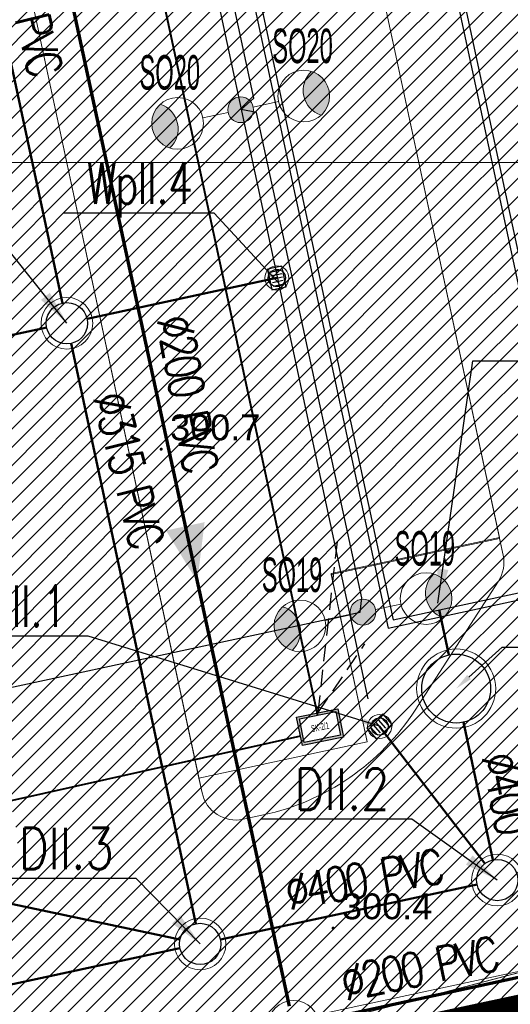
# Model space of a CAD drawing. Header units: metres. Extents: x 6567444 to 13135881, y 5574237 to 11149086.
# Tile 146 of 212: x 6567915 to 6567930, y 5574476 to 5574504. Entities that reach past the tile are written whole.
import ezdxf
from ezdxf import colors
from ezdxf.entities.mleader import LeaderData, LeaderLine
from ezdxf.enums import TextEntityAlignment as Align
from ezdxf.math import Vec2, Vec3

# ---------------------------------------------------------------- set-up
doc = ezdxf.new("R2010")
doc.units = ezdxf.units.M
doc.linetypes.add('_PZT$0$Kropki przerywana 1', pattern=[250, 150, -100])
doc.linetypes.add('PT-IE-001 PZT - instal. elektr XREFF$0$SEL_r', pattern=[1.5, 1, -0.5])
for name, color, linetype, lineweight in [('_MDCP$0$OTRN', 7, 'Continuous', 13), ('_MDCP$0$PARRA', 7, 'Continuous', 13), ('_MDCP$1$GES_PrzewodKanalizacyjny', 36, 'Continuous', 18), ('_Tt_DO_LIKWIDACJI', 7, 'Continuous', 20), ('_TT_KAN_D', 96, 'Continuous', 50), ('_TT_KAN_D_II etap', 116, 'Continuous', 50), ('_TT_KAN_D_OPIS_DN', 7, 'Continuous', 30), ('_TT_KAN_D_Opis_PKT_II', 7, 'Continuous', 30), ('_TT_KAN_D_Opis_PKT_wpust', 7, 'Continuous', 30), ('_TT_KAN_D_WPUST', 7, 'Continuous', 25), ('_TT_KAN_S_Opis_DN', 7, 'Continuous', 30), ('_TT_KAN_S_ZEWN_II etap', 30, 'Continuous', 70), ('GE.I.6640.1.468.2024_MDCP_dodatkowe pomiary_12.03.2026$0$GES_PrzewodKanalizacyjny', 36, 'Continuous', 18), ('GE.I.6640.1.468.2024_MDCP_dodatkowe pomiary_12.03.2026$0$OTRN', 7, 'Continuous', 13), ('GE.I.6640.1.468.2024_MDCP_dodatkowe pomiary_12.03.2026$0$PARRA', 7, 'Continuous', 13), ('PT-IE-001 PZT - instal. elektr XREFF$0$SEL_kanalizacja_kablowa_nN', 1, 'PT-IE-001 PZT - instal. elektr XREFF$0$SEL_knN', 40), ('PT-IE-001 PZT - instal. elektr XREFF$0$SEL_sieci_kable_nN', 1, 'PT-IE-001 PZT - instal. elektr XREFF$0$SEL_eN', 30), ('PT-IE-001 PZT - instal. elektr XREFF$0$SEL_sieci_oswietlenie_oprawy', 152, 'Continuous', 20), ('PT-IE-001 PZT - instal. elektr XREFF$0$SEL_sieci_pomocnicza_przerywana', 140, 'PT-IE-001 PZT - instal. elektr XREFF$0$SEL_r', 25), ('PT-IE-001 PZT - instal. elektr XREFF$0$SEN_studnia_kablowa_typ', 30, 'Continuous', 20)]:
    doc.layers.add(name, color=color, linetype=linetype, lineweight=lineweight)
for name, color, linetype in [('_MDCP$0$OTRN_O', 7, 'Continuous'), ('FORMA - Arch 01 - PZT 1 Strefy', 7, 'Continuous'), ('GE.I.6640.1.468.2024_MDCP_dodatkowe pomiary_12.03.2026$0$OTRN_O', 7, 'Continuous'), ('PT-IE-001 PZT - instal. elektr XREFF$0$SEL_atrybut_bloku1', 7, 'Continuous'), ('PT-IE-001 PZT - instal. elektr XREFF$0$SEL_atrybut_bloku2', 9, 'Continuous'), ('PT-IE-001 PZT - instal. elektr XREFF$0$SEN_atrybut_bloku1', 7, 'Continuous'), ('PT-IE-001 PZT - instal. elektr XREFF$0$SEN_atrybut_bloku2', 9, 'Continuous')]:
    doc.layers.add(name, color=color, linetype=linetype)
doc.layers.add('PT-IE-001 PZT - instal. elektr XREFF$0$SEL_sieci_kable_nN_oswietlenie', color=7, linetype='PT-IE-001 PZT - instal. elektr XREFF$0$SEL_eNN', lineweight=30, true_color=0xff7a7a)
doc.styles.add('_MDCP$0$BDOT', font='arial.ttf', dxfattribs={"width": 0.9})
doc.styles.add('GE.I.6640.1.468.2024_MDCP_dodatkowe pomiary_12.03.2026$0$BDOT', font='arial.ttf', dxfattribs={"width": 0.9})
doc.styles.add('PT-IE-001 PZT - instal. elektr XREFF$0$ARIAL', font='ARIALN.TTF', dxfattribs={"width": 0.8})
doc.styles.add('PT-IE-001 PZT - instal. elektr XREFF$0$ROMANS', font='ARIALN.TTF', dxfattribs={"width": 0.8})
doc.styles.add('pzt_11-06-2015 (2)$0$RomanS', font='romans.shx')
doc.styles.add('ROMANS', font='romans.shx', dxfattribs={"width": 0.9})
doc.styles.get("Standard").update_dxf_attribs({"font": 'arial.ttf'})
doc.linetypes.add('likwidacja1', pattern='A,0,-1,["X",ROMANS,S=0.6,R=0,X=-0.1,Y=-0.3],-1', length=2)
doc.linetypes.add('PT-IE-001 PZT - instal. elektr XREFF$0$SEL_eN', pattern='A,5,["eN",PT-IE-001 PZT - instal. elektr XREFF$0$ARIAL,S=1,R=0,X=1.8,Y=0.25],5', length=10)
doc.linetypes.add('PT-IE-001 PZT - instal. elektr XREFF$0$SEL_eNN', pattern='A,5,["eNN",PT-IE-001 PZT - instal. elektr XREFF$0$ARIAL,S=1,R=0,X=1.45,Y=0.25],5', length=10)
doc.linetypes.add('PT-IE-001 PZT - instal. elektr XREFF$0$SEL_knN', pattern='A,5,["knN",PT-IE-001 PZT - instal. elektr XREFF$0$ARIAL,S=1,R=0,X=1.8,Y=0.25],5', length=10)
doc.dimstyles.new('ISO-25', dxfattribs={"dimtxt": 2.5, "dimasz": 2.5, "dimexe": 1.25, "dimexo": 0.625, "dimtad": 1, "dimtxsty": 'Standard', "dimcen": 2.5, "dimadec": 0, "dimazin": 0, "dimtfac": 1, "dimtmove": 0, "dimatfit": 3, "dimfxl": 1, "dimarcsym": 0})
pattern_1 = [(45, (0, 0), (-0.265165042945, 0.265165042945), [])]

# ---------------------------------------------------------------- blocks, each defined once
blk = doc.blocks.new('_MDCP$0$OTRN')
at = {"layer": '_MDCP$0$OTRN', "color": 0, "const_width": 0.09}
blk.add_lwpolyline([(-0.045, 0, 1), (0.045, 0, 1)], format="xyb", close=True, dxfattribs=at)
at = {"layer": '_MDCP$0$OTRN_O', "color": 0, "style": '_MDCP$0$BDOT'}
blk.add_attdef('RZEDNA', (0.514, 0.515), '', height=1.5, dxfattribs=at)
blk = doc.blocks.new('_MDCP')
at = {"layer": '_MDCP$0$PARRA'}
for points in [[(6567600, 5574500), (6567600, 5574750), (6568000, 5574750), (6568000, 5574500)], [(6567600, 5574250), (6567600, 5574500), (6568000, 5574500), (6568000, 5574250)]]:
    blk.add_lwpolyline(points, close=True, dxfattribs=at)
at = {"layer": '_MDCP$1$GES_PrzewodKanalizacyjny', "color": 36, "linetype": 'Continuous', "lineweight": 18}
blk.add_lwpolyline([(6567905.614, 5574471.424), (6567906.868, 5574471.745), (6567908.127, 5574472.016), (6567908.166, 5574472.009), (6567917.636, 5574473.284), (6567943.225, 5574480.006), (6567953.238, 5574483.096), (6567960.926, 5574484.615)], dxfattribs=at)
at = {"layer": '_MDCP$0$OTRN', "color": 14, "xscale": 0.5, "yscale": 0.5, "zscale": 0.5}
for p, values in [((6567919.408, 5574491.675, 300.689), {'RZEDNA': '300.7'}), ((6567924.403, 5574477.768, 300.439), {'RZEDNA': '300.4'})]:
    blk.add_blockref('_MDCP$0$OTRN', p, dxfattribs=at).add_auto_attribs(values)
blk = doc.blocks.new('tb wpust')
at = {"layer": '_TT_KAN_D_WPUST', "lineweight": 30}
for p, q in [((-0.21, 0.154), (-0.21, -0.166)), ((-0.105, 0.154), (-0.105, -0.166)), ((-0.004, 0.154), (-0.004, -0.166)), ((0.1, 0.154), (0.1, -0.166)), ((0.205, 0.154), (0.205, -0.166))]:
    blk.add_line(p, q, dxfattribs=at)
blk.add_lwpolyline([(-0.31, -0.21), (0.31, -0.21), (0.31, 0.21), (-0.31, 0.21)], close=True, dxfattribs=at)
at = {"layer": '_TT_KAN_D_WPUST', "lineweight": 18}
blk.add_circle((0, 0), 0.35, dxfattribs=at)
at = {"layer": '_TT_KAN_D_WPUST', "color": 96, "lineweight": 30}
blk.add_circle((0, 0), 0.25, dxfattribs=at)
blk = doc.blocks.new('GE.I.6640.1.468.2024_MDCP_dodatkowe pomiary_12.03.2026$0$OTRN')
at = {"layer": 'GE.I.6640.1.468.2024_MDCP_dodatkowe pomiary_12.03.2026$0$OTRN', "color": 0, "const_width": 0.09}
blk.add_lwpolyline([(-0.045, 0, 1), (0.045, 0, 1)], format="xyb", close=True, dxfattribs=at)
at = {"layer": 'GE.I.6640.1.468.2024_MDCP_dodatkowe pomiary_12.03.2026$0$OTRN_O', "color": 0, "style": 'GE.I.6640.1.468.2024_MDCP_dodatkowe pomiary_12.03.2026$0$BDOT'}
blk.add_attdef('RZEDNA', (0.514, 0.515), '', height=1.5, dxfattribs=at)
blk = doc.blocks.new('GE.I.6640.1.468.2024_MDCP_dodatkowe pomiary_12.03.2026')
at = {"layer": 'GE.I.6640.1.468.2024_MDCP_dodatkowe pomiary_12.03.2026$0$GES_PrzewodKanalizacyjny', "color": 36, "linetype": 'Continuous', "lineweight": 18}
blk.add_lwpolyline([(6567905.614, 5574471.424), (6567906.868, 5574471.745), (6567908.127, 5574472.016), (6567908.166, 5574472.009), (6567917.636, 5574473.284), (6567943.225, 5574480.006), (6567953.238, 5574483.096), (6567960.926, 5574484.615)], dxfattribs=at)
at = {"layer": 'GE.I.6640.1.468.2024_MDCP_dodatkowe pomiary_12.03.2026$0$PARRA'}
for points in [[(6567600, 5574500), (6567600, 5574750), (6568000, 5574750), (6568000, 5574500)], [(6567600, 5574250), (6567600, 5574500), (6568000, 5574500), (6568000, 5574250)]]:
    blk.add_lwpolyline(points, close=True, dxfattribs=at)
at = {"layer": 'GE.I.6640.1.468.2024_MDCP_dodatkowe pomiary_12.03.2026$0$OTRN', "color": 14, "xscale": 0.5, "yscale": 0.5, "zscale": 0.5}
for p, values in [((6567919.408, 5574491.675, 300.689), {'RZEDNA': '300.7'}), ((6567924.403, 5574477.768, 300.439), {'RZEDNA': '300.4'})]:
    blk.add_blockref('GE.I.6640.1.468.2024_MDCP_dodatkowe pomiary_12.03.2026$0$OTRN', p, dxfattribs=at).add_auto_attribs(values)
blk = doc.blocks.new('PT-IE-001 PZT - instal. elektr XREFF$0$oprawa zewnetrzna stojaca')
for points in [[(2.625, 0, 0.267949), (2.25, 0.65, 0.57735), (2.25, -0.65, 0.267949)], [(0.375, 0, 1), (-0.375, 0, 1)]]:
    blk.add_hatch(color=256).paths.add_polyline_path(points)
blk.add_line((1.125, 0), (0.375, 0))
for centre, radius in [((1.875, 0), 0.75), ((0, 0), 0.375)]:
    blk.add_circle(centre, radius)
blk.add_arc((2.625, 0), 0.75, 120, 240)
at = {"layer": 'PT-IE-001 PZT - instal. elektr XREFF$0$SEL_atrybut_bloku1', "style": 'PT-IE-001 PZT - instal. elektr XREFF$0$ROMANS', "width": 0.6, "flags": 8}
blk.add_attdef('TYP', text='', height=1, dxfattribs=at).set_placement((1.873, 0.9), align=Align.CENTER)
at = {"layer": 'PT-IE-001 PZT - instal. elektr XREFF$0$SEL_atrybut_bloku2', "style": 'PT-IE-001 PZT - instal. elektr XREFF$0$ROMANS', "width": 0.6, "flags": 8}
for tag, p in [('OPIS1', (1.873, -1.638)), ('OPIS2', (1.873, -2.499))]:
    blk.add_attdef(tag, text='', height=0.75, dxfattribs=at).set_placement(p, align=Align.CENTER)
blk = doc.blocks.new('PT-IE-001 PZT - instal. elektr XREFF$0$studnia_SK2_1')
at = {"linetype": 'Continuous'}
h = blk.add_hatch(color=256, dxfattribs=at)
h.paths.add_polyline_path([(-0.61, 0.84), (-0.61, 0), (0.61, 0), (0.61, 0.84)])
h.paths.add_polyline_path([(0.54, 0.77), (0.54, 0.07), (-0.54, 0.07), (-0.54, 0.77)], flags=16)
for points in [[(-0.61, 0.84), (0.61, 0.84), (0.61, 0), (-0.61, 0)], [(-0.54, 0.77), (0.54, 0.77), (0.54, 0.07), (-0.54, 0.07)]]:
    blk.add_lwpolyline(points, close=True, dxfattribs=at)
at = {"linetype": 'Continuous', "flags": 128}
for points in [[(-0.61, 0.84), (0.61, 0.84), (0.61, 0), (-0.61, 0), (-0.61, 0.84)], [(-0.54, 0.77), (0.54, 0.77), (0.54, 0.07), (-0.54, 0.07), (-0.54, 0.77)]]:
    blk.add_lwpolyline(points, dxfattribs=at)
at = {"layer": 'PT-IE-001 PZT - instal. elektr XREFF$0$SEN_atrybut_bloku1', "style": 'PT-IE-001 PZT - instal. elektr XREFF$0$ROMANS', "width": 0.6, "flags": 8}
blk.add_attdef('TYP', text='', height=1, dxfattribs=at).set_placement((0, 0.94), align=Align.CENTER)
at = {"layer": 'PT-IE-001 PZT - instal. elektr XREFF$0$SEN_atrybut_bloku2', "style": 'PT-IE-001 PZT - instal. elektr XREFF$0$ROMANS', "width": 0.6, "flags": 8}
for tag, p in [('OPIS1', (0, -0.85)), ('OPIS2', (0, -1.7))]:
    blk.add_attdef(tag, text='', height=0.75, dxfattribs=at).set_placement(p, align=Align.CENTER)
at = {"layer": 'PT-IE-001 PZT - instal. elektr XREFF$0$SEN_studnia_kablowa_typ', "color": 0, "style": 'PT-IE-001 PZT - instal. elektr XREFF$0$ROMANS', "width": 0.6}
blk.add_text('SK-2/1', height=0.2, dxfattribs=at).set_placement((0, 0.42), align=Align.MIDDLE_CENTER)
blk = doc.blocks.new('PT-IE-001 PZT - instal. elektr XREFF')
at = {"layer": 'PT-IE-001 PZT - instal. elektr XREFF$0$SEL_kanalizacja_kablowa_nN', "ltscale": 0.8}
for points in [[(6567916.432, 5574518.75), (6567923.952, 5574483.953)], [(6567923.453, 5574483.34), (6567910.353, 5574480.422)]]:
    blk.add_lwpolyline(points, dxfattribs=at)
at = {"layer": 'PT-IE-001 PZT - instal. elektr XREFF$0$SEL_sieci_kable_nN_oswietlenie', "ltscale": 0.8}
blk.add_lwpolyline([(6567925.191, 5574486.938), (6567925.231, 5574487.358), (6567922.178, 5574501.45), (6567921.731, 5574501.535), (6567922.098, 5574501.867), (6567919.037, 5574516.109), (6567918.955, 5574516.285)], dxfattribs=at)
at = {"layer": 'PT-IE-001 PZT - instal. elektr XREFF$0$SEL_sieci_kable_nN_oswietlenie', "ltscale": 0.5}
blk.add_lwpolyline([(6567909.714, 5574483.614), (6567925.191, 5574486.938)], dxfattribs=at)
at = {"layer": 'PT-IE-001 PZT - instal. elektr XREFF$0$SEL_sieci_pomocnicza_przerywana', "ltscale": 0.5}
for points in [[(6567923.967, 5574484.028), (6567924.55, 5574489.209)], [(6567923.967, 5574484.028), (6567925.327, 5574486.026)]]:
    blk.add_lwpolyline(points, dxfattribs=at)
at = {"layer": 'PT-IE-001 PZT - instal. elektr XREFF$0$SEL_sieci_kable_nN', "rotation": 11.42750792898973}
blk.add_blockref('PT-IE-001 PZT - instal. elektr XREFF$0$studnia_SK2_1', (6567924.105, 5574483.196), dxfattribs=at)
at = {"layer": 'PT-IE-001 PZT - instal. elektr XREFF$0$SEL_sieci_oswietlenie_oprawy'}
ref = blk.add_blockref('PT-IE-001 PZT - instal. elektr XREFF$0$oprawa zewnetrzna stojaca', (6567921.716, 5574501.532), dxfattribs=dict(at, rotation=12.20053319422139))
ref.add_attrib('TYP', 'SO20', dxfattribs={"layer": 'PT-IE-001 PZT - instal. elektr XREFF$0$SEL_atrybut_bloku1', "height": 1, "style": 'PT-IE-001 PZT - instal. elektr XREFF$0$ROMANS', "width": 0.6, "flags": 8}).set_placement((6567923.513, 5574502.886), align=Align.CENTER)
ref = blk.add_blockref('PT-IE-001 PZT - instal. elektr XREFF$0$oprawa zewnetrzna stojaca', (6567921.716, 5574501.532), dxfattribs=dict(at, rotation=192.2005331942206))
ref.add_attrib('TYP', 'SO20', dxfattribs={"layer": 'PT-IE-001 PZT - instal. elektr XREFF$0$SEL_atrybut_bloku1', "height": 1, "style": 'PT-IE-001 PZT - instal. elektr XREFF$0$ROMANS', "width": 0.6, "flags": 8}).set_placement((6567919.656, 5574502.117), align=Align.CENTER)
ref = blk.add_blockref('PT-IE-001 PZT - instal. elektr XREFF$0$oprawa zewnetrzna stojaca', (6567925.27, 5574486.942), dxfattribs=dict(at, rotation=12.20053319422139))
ref.add_attrib('TYP', 'SO19', dxfattribs={"layer": 'PT-IE-001 PZT - instal. elektr XREFF$0$SEL_atrybut_bloku1', "height": 1, "style": 'PT-IE-001 PZT - instal. elektr XREFF$0$ROMANS', "width": 0.6, "flags": 8}).set_placement((6567927.067, 5574488.296), align=Align.CENTER)
ref = blk.add_blockref('PT-IE-001 PZT - instal. elektr XREFF$0$oprawa zewnetrzna stojaca', (6567925.27, 5574486.942), dxfattribs=dict(at, rotation=192.200533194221))
ref.add_attrib('TYP', 'SO19', dxfattribs={"layer": 'PT-IE-001 PZT - instal. elektr XREFF$0$SEL_atrybut_bloku1', "height": 1, "style": 'PT-IE-001 PZT - instal. elektr XREFF$0$ROMANS', "width": 0.6, "flags": 8}).set_placement((6567923.209, 5574487.527), align=Align.CENTER)

msp = doc.modelspace()

# ---------------------------------------------------------------- block references
at = {"layer": 'Defpoints'}
msp.add_blockref('GE.I.6640.1.468.2024_MDCP_dodatkowe pomiary_12.03.2026', (0, 0), dxfattribs=at)

# ---------------------------------------------------------------- next in the draw order: block references
msp.add_blockref('_MDCP', (0, 0))

# ---------------------------------------------------------------- next in the draw order: hatches: boundary and pattern name
at = {"layer": '_TT_KAN_S_ZEWN_II etap', "lineweight": 70}
msp.add_hatch(color=256, dxfattribs=at).paths.add_polyline_path([(6567920.668, 5574489.557), (6567919.547, 5574489.314), (6567920.455, 5574487.831)])

# ---------------------------------------------------------------- next in the draw order: linework, layer by layer
at = {"layer": '_Tt_DO_LIKWIDACJI', "linetype": 'likwidacja1', "lineweight": 20}
msp.add_lwpolyline([(6567905.614, 5574471.424), (6567908.127, 5574472.016), (6567917.636, 5574473.284), (6567939.233, 5574478.951)], dxfattribs=at)
at = {"layer": '_TT_KAN_D', "lineweight": 30}
msp.add_lwpolyline([(6567925.996, 5574486.482), (6567931.862, 5574487.743), (6567925.124, 5574519.091), (6567919.258, 5574517.831)], close=True, dxfattribs=at)
msp.add_lwpolyline([(6567926.149, 5574486.72), (6567931.624, 5574487.897), (6567924.971, 5574518.854), (6567919.496, 5574517.677), (6567926.149, 5574486.72)], dxfattribs=at)
at = {"layer": '_TT_KAN_D_II etap'}
for p, q in [((6567917.253, 5574495.458), (6567922.764, 5574496.646)), ((6567907.617, 5574493.387), (6567916.08, 5574495.206)), ((6567925.753, 5574483.623), (6567928.806, 5574479.641)), ((6567910.609, 5574479.414), (6567919.952, 5574477.434))]:
    msp.add_line(p, q, dxfattribs=at)
for points in [[(6567913.116, 5574511.854), (6567916.541, 5574495.918)], [(6567916.793, 5574494.745), (6567920.414, 5574477.896)], [(6567927.766, 5574485.701), (6567927.486, 5574487.007)], [(6567928.186, 5574483.746), (6567929.045, 5574479.751)], [(6567921.126, 5574477.435), (6567928.585, 5574479.038)], [(6567903.03, 5574473.546), (6567919.953, 5574477.183)]]:
    msp.add_lwpolyline(points, dxfattribs=at)
at = {"layer": '_TT_KAN_D_II etap', "lineweight": 13}
for centre, radius in [((6567916.667, 5574495.332), 0.75), ((6567927.976, 5574484.724), 1.15), ((6567929.171, 5574479.164), 0.75), ((6567920.539, 5574477.309), 0.75)]:
    msp.add_circle(centre, radius, dxfattribs=at)
at = {"layer": '_TT_KAN_D_II etap', "lineweight": 30}
for centre, radius in [((6567916.667, 5574495.332), 0.6), ((6567927.976, 5574484.724), 1), ((6567929.171, 5574479.164), 0.6), ((6567920.539, 5574477.309), 0.6)]:
    msp.add_circle(centre, radius, dxfattribs=at)
at = {"layer": '_TT_KAN_S_ZEWN_II etap'}
msp.add_line((6567912.307, 5574525.472), (6567923.123, 5574475.504), dxfattribs=at)
msp.add_lwpolyline([(6567929.786, 5574476.333), (6567923.837, 5574475.045)], dxfattribs=at)
at = {"layer": '_TT_KAN_S_ZEWN_II etap', "lineweight": 13}
msp.add_circle((6567923.25, 5574474.918), 0.75, dxfattribs=at)
at = {"layer": 'Defpoints'}
msp.add_line((6567919.11, 5574513.761), (6567925.414, 5574484.431), dxfattribs=at)
at = {"layer": 'Defpoints', "color": 6, "linetype": '_PZT$0$Kropki przerywana 1', "lineweight": 50, "ltscale": 0.01, "const_width": 0.5}
msp.add_lwpolyline([(6567846.825, 5574464.572), (6567852.935, 5574465.886), (6567856.959, 5574459.099), (6567863.876, 5574457.905), (6567881.468, 5574461.686), (6567884.062, 5574465.823), (6567941.534, 5574478.091)], dxfattribs=at)

# ---------------------------------------------------------------- next in the draw order: block references
at = {"layer": '_TT_KAN_D_WPUST'}
for p, rotation in [((6567922.767, 5574496.647), 101.9259753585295), ((6567925.753, 5574483.623), 222.1739895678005)]:
    msp.add_blockref('tb wpust', p, dxfattribs=dict(at, rotation=rotation))

# ---------------------------------------------------------------- next in the draw order: texts
at = {"layer": '_TT_KAN_D_OPIS_DN', "char_height": 1, "attachment_point": 1, "style": 'pzt_11-06-2015 (2)$0$RomanS'}
for s, insert, rotation in [('\\T0.85;\\W0.8;%%C315 PVC', (6567915.437, 5574507.147), 284.0132), ('\\T0.85;\\W0.8;%%C315 PVC', (6567918.384, 5574493.435), 284.0132), ('\\T0.85;\\W0.8;%%C400', (6567929.688, 5574482.954), 281.1228), ('\\T0.85;\\W0.8;%%C400 PVC', (6567922.94, 5574479.274), 10.0888)]:
    msp.add_mtext_dynamic_manual_height_columns(s, width=9.13673, gutter_width=12.5, heights=[0], dxfattribs=dict(at, insert=insert, rotation=rotation))
at = {"layer": '_TT_KAN_D_Opis_PKT_II', "char_height": 1.2, "attachment_point": 3, "style": 'ROMANS'}
for s, insert in [('\\W0.8;DII.2', (6567926.04, 5574482.403)), ('\\W0.8;DII.3', (6567918.029, 5574480.682))]:
    msp.add_mtext(s, dxfattribs=dict(at, insert=insert))
at = {"layer": '_TT_KAN_S_Opis_DN', "char_height": 1, "attachment_point": 1, "style": 'pzt_11-06-2015 (2)$0$RomanS'}
for insert, rotation in [((6567920.266, 5574495.644), 280), ((6567924.551, 5574476.637), 11.3311)]:
    msp.add_mtext_dynamic_manual_height_columns('\\T0.85;\\W0.8;%%C200 PVC', width=9.13673, gutter_width=12.5, heights=[0], dxfattribs=dict(at, insert=insert, rotation=rotation))

# ---------------------------------------------------------------- next in the draw order: leaders
at = {"layer": '_TT_KAN_D_Opis_PKT_II', "lineweight": 25, "annotation_type": 0, "has_hookline": 1}
for points, hookline_direction, text_width in [([(6567916.667, 5574495.332), (6567913.794, 5574498.932), (6567912.794, 5574498.932)], 1, 3.84), ([(6567927.444, 5574487.203), (6567928.46, 5574494.239), (6567929.46, 5574494.239)], 0, 3.703), ([(6567929.171, 5574479.164), (6567926.692, 5574480.934), (6567925.692, 5574480.934)], 1, 2.743), ([(6567920.539, 5574477.309), (6567918.681, 5574479.213), (6567917.681, 5574479.213)], 1, 2.743)]:
    msp.add_leader(points, dimstyle='ISO-25', override={"dimasz": 1, "dimgap": 0.625, "dimtad": 3}, dxfattribs=dict(at, hookline_direction=hookline_direction, text_width=text_width))
at = {"layer": '_TT_KAN_D_Opis_PKT_II'}
ml = msp.add_multileader_mtext('Standard', dxfattribs=at)
ml.set_content('SEP.II', color=256, style='ROMANS')
ml.set_leader_properties(color=256, linetype='ByLayer', lineweight=25)
ml.build(insert=Vec2(0, 0))
ml.multileader.update_dxf_attribs({"text_left_attachment_type": 5, "text_right_attachment_type": 5, "dogleg_length": 0.2, "arrow_head_size": 0.5})
ctx = ml.context
ctx.base_point, ctx.char_height, ctx.arrow_head_size, ctx.landing_gap_size, ctx.plane_origin, ctx.plane_x_axis, ctx.plane_y_axis = Vec3(6567929.515, 5574485.924), 1.2, 0.5, 0.5, Vec3(6568005.576, 5574486.8), Vec3(0.886138, -0.463422), Vec3(0.463422, 0.886138)
ctx.left_attachment, ctx.right_attachment = 5, 5
notes = []
notes.append((ctx, [(0, (1, 1, 0), (6567929.315, 5574485.924), (1, 0), 0.2, [(0, [(6567927.976, 5574484.724)], 0, [])])]))
ctx.mtext.insert, ctx.mtext.flow_direction = Vec3(6567930.015, 5574487.364), 5
for ctx, leaders in notes:
    for number, flags, end, landing, length, lines in leaders:
        leader = LeaderData()
        leader.index, (leader.has_last_leader_line, leader.has_dogleg_vector, leader.attachment_direction) = number, flags
        leader.last_leader_point, leader.dogleg_vector, leader.dogleg_length = Vec3(end), Vec3(landing), length
        for number, points, colour, breaks in lines:
            line = LeaderLine()
            line.index, line.vertices, line.color, line.breaks = number, Vec3.list(points), colors.encode_raw_color(colour), breaks
            leader.lines.append(line)
        ctx.leaders.append(leader)

# ---------------------------------------------------------------- next in the draw order: block references
msp.add_blockref('PT-IE-001 PZT - instal. elektr XREFF', (0, 0))

# ---------------------------------------------------------------- next in the draw order: hatches: boundary and pattern name
at = {"layer": 'FORMA - Arch 01 - PZT 1 Strefy', "linetype": 'Continuous', "lineweight": 0, "true_color": 0x577933}
h = msp.add_hatch(dxfattribs=at)
h.set_pattern_fill('ANSI31', color=77, scale=3, style=0)
h.set_pattern_definition(pattern_1)
h.paths.add_polyline_path([(6567829, 5574517.24), (6567842.398, 5574471.118), (6567844.165, 5574471.632), (6567846.931, 5574462.111), (6567846.967, 5574484.472), (6567835.736, 5574536.73), (6567846.642, 5574539.074), (6567844.864, 5574547.35), (6567918.571, 5574563.191), (6567935.605, 5574483.933), (6567930.975, 5574476.768), (6567931.227, 5574475.595), (6567933.57, 5574476.098, 0.216609), (6567938.884, 5574480.085), (6567921.55, 5574567.86), (6567849.267, 5574550.953), (6567830.11, 5574546.47)])
at = {"layer": 'FORMA - Arch 01 - PZT 1 Strefy', "linetype": 'Continuous', "lineweight": 0, "true_color": 0x69697f}
h = msp.add_hatch(dxfattribs=at)
h.set_pattern_fill('ANSI31', color=8, scale=3, style=0)
h.set_pattern_definition(pattern_1)
h.paths.add_polyline_path([(6567875.437, 5574515.718), (6567883.567, 5574477.893), (6567884.58, 5574473.187), (6567886.578, 5574463.891), (6567886.587, 5574463.893), (6567900.21, 5574466.838, -0.318533), (6567899.358, 5574467.62), (6567899.085, 5574468.891, -0.414214), (6567899.852, 5574470.079), (6567930.975, 5574476.768), (6567935.605, 5574483.933), (6567924.844, 5574534.007), (6567916.781, 5574532.275), (6567916.886, 5574531.786, -0.414214), (6567911.513, 5574523.471)])
h.paths.add_polyline_path([(6567890.289, 5574475.183), (6567882.84, 5574509.83, -0.414214), (6567884.459, 5574511.827), (6567891.303, 5574513.297, -0.414214), (6567892.488, 5574512.529), (6567900.066, 5574477.285, -0.457655), (6567898.958, 5574476.024), (6567891.477, 5574474.416, -0.372067)], flags=0)
h.paths.add_polyline_path([(6567906.631, 5574477.673, -0.414214), (6567905.44, 5574478.44), (6567897.865, 5574513.685, -0.414214), (6567898.635, 5574514.873), (6567906.457, 5574516.554, -0.414214), (6567907.645, 5574515.787), (6567915.217, 5574480.541, -0.414214), (6567914.452, 5574479.354)], flags=0)
h.paths.add_polyline_path([(6567913.019, 5574516.942, -0.414214), (6567913.789, 5574518.13), (6567914.948, 5574518.379, -0.227837), (6567920.849, 5574516.958), (6567922.941, 5574515.251, -0.170304), (6567923.975, 5574513.557), (6567929.342, 5574488.599, -0.198912), (6567929.204, 5574487.846), (6567926.784, 5574484.101, -0.198912), (6567922.376, 5574481.057), (6567921.785, 5574480.93, -0.414214), (6567920.597, 5574481.697)], flags=0)
at = {"layer": 'FORMA - Arch 01 - PZT 1 Strefy', "linetype": 'Continuous', "lineweight": 0, "true_color": 0x606060}
h = msp.add_hatch(dxfattribs=at)
h.set_pattern_fill('ANSI31', color=251, scale=3, style=0)
h.set_pattern_definition(pattern_1)
h.paths.add_polyline_path([(6567877.761, 5574470.187), (6567884.905, 5574471.723), (6567884.671, 5574472.811), (6567884.473, 5574473.729), (6567883.567, 5574477.893), (6567878.678, 5574476.842), (6567871.324, 5574511.061), (6567876.212, 5574512.111), (6567874.387, 5574520.606), (6567909.387, 5574528.128), (6567910.438, 5574523.24), (6567911.513, 5574523.471, 0.390142), (6567916.985, 5574531.214), (6567916.781, 5574532.275), (6567866.729, 5574521.517)])
at = {"layer": 'FORMA - Arch 01 - PZT 1 Strefy', "linetype": 'Continuous', "lineweight": 0, "true_color": 0x4b7a78}
h = msp.add_hatch(dxfattribs=at)
h.set_pattern_fill('ANSI31', color=137, scale=3, style=0)
h.set_pattern_definition(pattern_1)
h.paths.add_polyline_path([(6567920.505, 5574482.126), (6567925.393, 5574483.176), (6567924.343, 5574488.065), (6567929.231, 5574489.115), (6567923.978, 5574513.557), (6567919.089, 5574512.507), (6567918.039, 5574517.395), (6567913.15, 5574516.344)])
at = {"layer": 'FORMA - Arch 01 - PZT 1 Strefy', "linetype": 'Continuous', "lineweight": 0, "true_color": 0x577933}
h = msp.add_hatch(dxfattribs=at)
h.set_pattern_fill('ANSI31', color=77, scale=3, style=0)
h.set_pattern_definition(pattern_1)
h.paths.add_polyline_path([(6567922.376, 5574481.057, 0.198912), (6567926.784, 5574484.101), (6567929.204, 5574487.846, 0.198912), (6567929.342, 5574488.599), (6567929.237, 5574489.086), (6567924.349, 5574488.035), (6567925.393, 5574483.176), (6567920.505, 5574482.126), (6567920.597, 5574481.697, 0.414214), (6567921.785, 5574480.93)])
at = {"layer": 'FORMA - Arch 01 - PZT 1 Strefy', "linetype": 'Continuous', "lineweight": 0, "true_color": 0x606060}
h = msp.add_hatch(dxfattribs=at)
h.set_pattern_fill('ANSI31', color=251, scale=3, style=0)
h.set_pattern_definition(pattern_1)
h.paths.add_polyline_path([(6567899.852, 5574470.079, 0.414214), (6567899.085, 5574468.891), (6567899.358, 5574467.62, 0.414214), (6567900.546, 5574466.853), (6567931.668, 5574473.542), (6567930.975, 5574476.768)])

# ---------------------------------------------------------------- next in the draw order: linework, layer by layer
at = {"layer": 'FORMA - Arch 01 - PZT 1 Strefy', "color": 254, "linetype": 'Continuous', "lineweight": 13, "true_color": 0xd2d2ff}
for p, q in [((6567920.597, 5574481.697), (6567913.019, 5574516.942)), ((6567923.975, 5574513.557), (6567929.342, 5574488.599)), ((6567929.204, 5574487.846), (6567926.784, 5574484.101)), ((6567922.376, 5574481.057), (6567921.785, 5574480.93)), ((6567899.852, 5574470.079), (6567930.975, 5574476.768))]:
    msp.add_line(p, q, dxfattribs=at)
at = {"layer": 'FORMA - Arch 01 - PZT 1 Strefy', "color": 131, "linetype": 'Continuous', "lineweight": 13, "true_color": 0x97f4f0}
for p, q in [((6567913.15, 5574516.344), (6567920.505, 5574482.126)), ((6567929.231, 5574489.115), (6567923.978, 5574513.557)), ((6567924.343, 5574488.065), (6567929.231, 5574489.115)), ((6567925.393, 5574483.176), (6567924.343, 5574488.065)), ((6567920.505, 5574482.126), (6567925.393, 5574483.176))]:
    msp.add_line(p, q, dxfattribs=at)
at = {"layer": 'FORMA - Arch 01 - PZT 1 Strefy', "color": 71, "linetype": 'Continuous', "lineweight": 13, "true_color": 0xaff266}
for p, q in [((6567929.237, 5574489.086), (6567924.349, 5574488.035)), ((6567929.342, 5574488.599), (6567929.237, 5574489.086)), ((6567924.349, 5574488.035), (6567925.393, 5574483.176)), ((6567926.784, 5574484.101), (6567929.204, 5574487.846)), ((6567925.393, 5574483.176), (6567920.505, 5574482.126)), ((6567920.505, 5574482.126), (6567920.597, 5574481.697)), ((6567921.785, 5574480.93), (6567922.376, 5574481.057))]:
    msp.add_line(p, q, dxfattribs=at)
at = {"layer": 'FORMA - Arch 01 - PZT 1 Strefy', "color": 9, "linetype": 'Continuous', "lineweight": 13}
msp.add_line((6567930.975, 5574476.768), (6567899.852, 5574470.079), dxfattribs=at)
at = {"layer": 'FORMA - Arch 01 - PZT 1 Strefy', "color": 71, "linetype": 'Continuous', "lineweight": 13, "true_color": 0xaff266}
for centre, radius, start, end in [((6567928.364, 5574488.389), 1, 327.1296, 12.1296), ((6567920.905, 5574487.9), 7, 282.1296, 327.1296), ((6567921.575, 5574481.907), 1, 192.1296, 282.1296)]:
    msp.add_arc(centre, radius, start, end, dxfattribs=at)
at = {"layer": 'FORMA - Arch 01 - PZT 1 Strefy', "color": 254, "linetype": 'Continuous', "lineweight": 13, "true_color": 0xd2d2ff}
for centre, radius, start, end in [((6567928.364, 5574488.389), 1, 327.1296, 12.1296), ((6567920.905, 5574487.9), 7, 282.1296, 327.1296), ((6567921.575, 5574481.907), 1, 192.1296, 282.1296)]:
    msp.add_arc(centre, radius, start, end, dxfattribs=at)

# ---------------------------------------------------------------- next in the draw order: texts
at = {"layer": '_TT_KAN_D_Opis_PKT_wpust', "lineweight": 25, "char_height": 1.2, "attachment_point": 3, "style": 'ROMANS'}
for s, insert in [('\\T0.95;\\W0.7;WpII.4', (6567920.292, 5574500)), ('\\T0.95;\\W0.7;WpII.1', (6567916.628, 5574487.718))]:
    msp.add_mtext(s, dxfattribs=dict(at, insert=insert))

# ---------------------------------------------------------------- next in the draw order: leaders
at = {"layer": '_TT_KAN_D_Opis_PKT_wpust', "lineweight": 25, "annotation_type": 0, "has_hookline": 1, "hookline_direction": 1}
for points, text_width in [([(6567922.825, 5574496.497), (6567920.945, 5574498.525), (6567920.445, 5574498.525)], 3.262), ([(6567925.752, 5574483.63), (6567917.282, 5574486.243), (6567916.782, 5574486.243)], 2.982)]:
    msp.add_leader(points, dimstyle='ISO-25', override={"dimasz": 0.5, "dimgap": 0.625, "dimtad": 3}, dxfattribs=dict(at, text_width=text_width))

doc.saveas('drawing.dxf')
